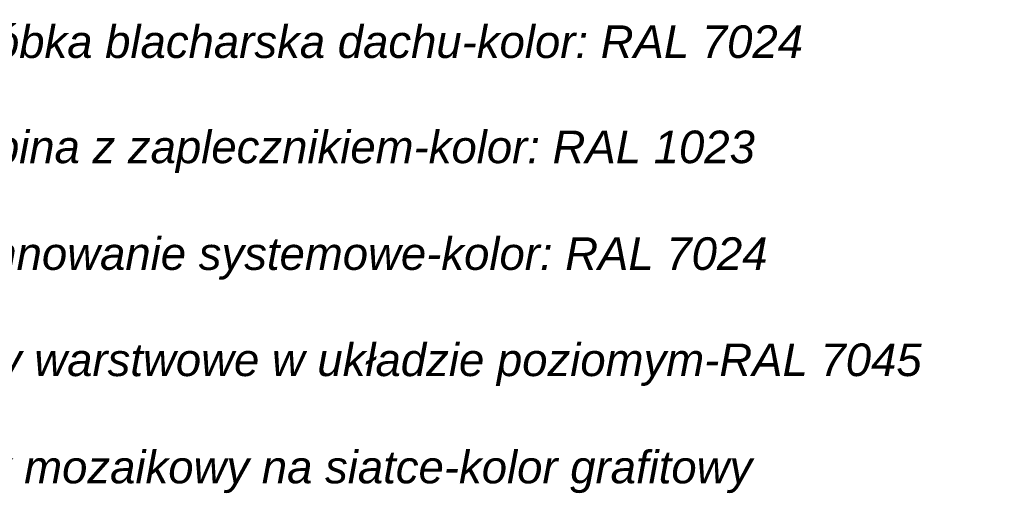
# Model space of a CAD drawing. Header units: millimetres. Extents: x -18574 to 23816, y -5698 to 8610.
# Tile 20 of 22: x 4262 to 8193, y 5231 to 7164. Entities that reach past the tile are written whole.
import ezdxf

# ---------------------------------------------------------------- set-up
doc = ezdxf.new("R2010")
doc.units = ezdxf.units.MM
doc.header["$MEASUREMENT"] = 0
doc.layers.add('A_OZN_OPIS_Nr_pióra__1', color=7, linetype='Continuous', lineweight=13)
doc.styles.add('STYL_AUTOMATYCZNY_3', font='arial.ttf')

msp = doc.modelspace()

# ---------------------------------------------------------------- texts
at = {"layer": 'A_OZN_OPIS_Nr_pióra__1', "color": 7, "linetype": 'Continuous', "lineweight": 13, "char_height": 130, "attachment_point": 7, "style": 'STYL_AUTOMATYCZNY_3'}
for s, insert in [('\\A1;{\\pql;\\fArial|b0|i1|c238|p0;\\W1.000000;obrób\\fArial|b0|i1|c238|p0;\\W1.000000;k\\fArial|b0|i1|c238|p0;\\W1.000000;a blacharska dachu-kolor: RAL 7024}', (3897, 7009.2)), ('\\A1;{\\pql;\\fArial|b0|i1|c238|p0;\\W1.000000;drabina z zaplecznikiem-kolor: RAL\\fArial|b0|i1|c238|p0;\\W1.000000; 1023}', (3897, 6552.2)), ('\\A1;{\\pql;\\fArial|b0|i1|c238|p0;\\W1.000000;orynnowanie systemowe-kolor: RAL\\fArial|b0|i1|c238|p0;\\W1.000000; 7024}', (3897, 6126.5)), ('\\A1;{\\pql;\\fArial|b0|i1|c238|p0;\\W1.000000;płyty warstwowe w układzie poziomym-RAL \\fArial|b0|i1|c238|p0;\\W1.000000;7045}', (3897, 5702.8)), ('\\A1;{\\pql;\\fArial|b0|i1|c238|p0;\\W1.000000;tynk mozaikowy na siatce-kolor grafitowy}', (3897, 5274.9))]:
    msp.add_mtext(s, dxfattribs=dict(at, insert=insert))

doc.saveas('drawing.dxf')
